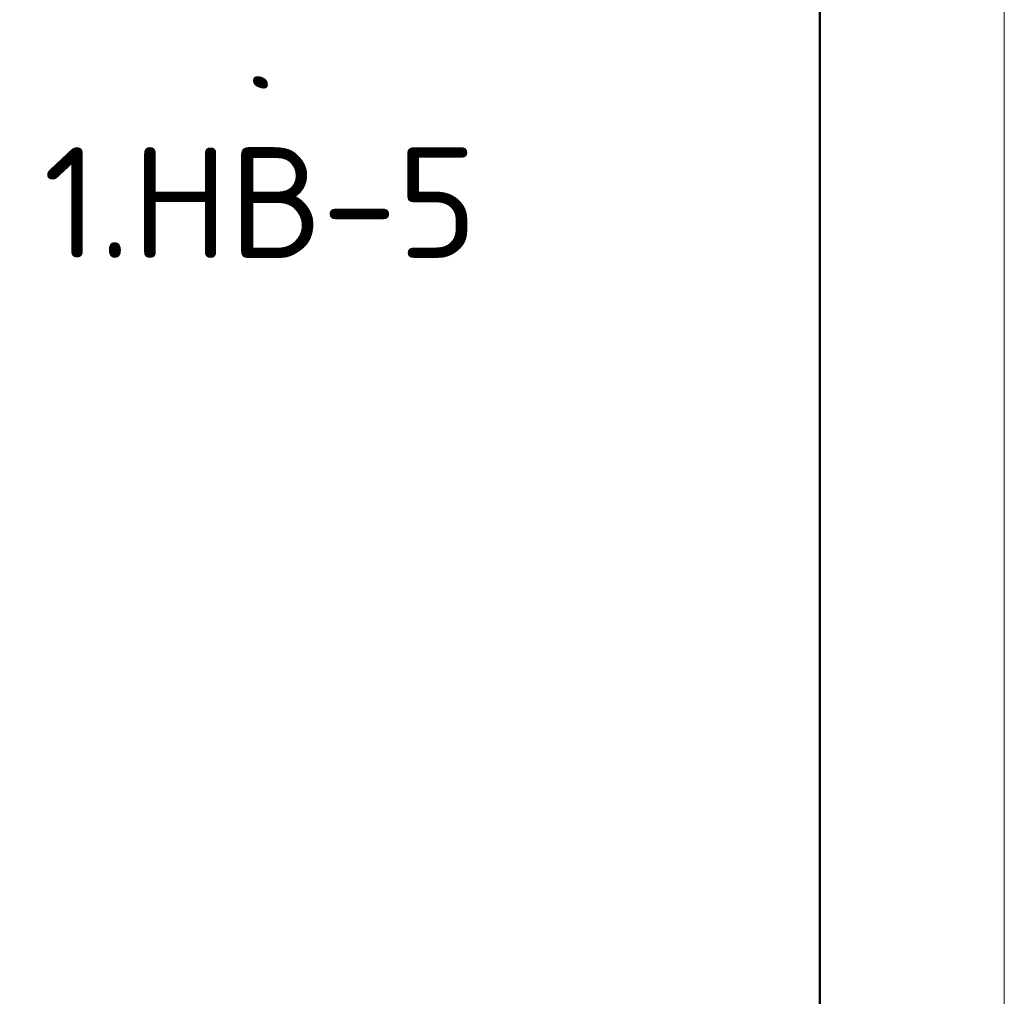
# Model space of a CAD drawing. Header units: millimetres. Extents: x 2008 to 593522, y -10016 to 93699.
# Tile 33 of 102: x 291374 to 294044, y 21699 to 24347. Entities that reach past the tile are written whole.
import ezdxf
from ezdxf.enums import TextEntityAlignment as Align

# ---------------------------------------------------------------- set-up
doc = ezdxf.new("R2010")
doc.units = ezdxf.units.MM
doc.layers.add('ATekst', color=7, linetype='Continuous')
doc.layers.add('FORMAT', color=7, linetype='Continuous')
doc.styles.add('isocpeur', font='isocpeui.ttf')
doc.styles.add('ViTEXT', font='isocpeur.ttf')

# ---------------------------------------------------------------- blocks, each defined once
blk = doc.blocks.new('*U4')
at = {"lineweight": 9}
blk.add_line((400, 292), (400, -5), dxfattribs=at)
at = {"lineweight": 50}
blk.add_line((395, 287), (395, 0), dxfattribs=at)

msp = doc.modelspace()

# ---------------------------------------------------------------- linework, layer by layer
at = {"layer": 'FORMAT', "color": 252, "true_color": 0x939598}
msp.add_lwpolyline([(252844.2283, 3016.9116), (293544.2283, 3016.9116), (293544.2283, 31716.9116), (252844.2283, 31716.9116)], close=True, dxfattribs=at)

# ---------------------------------------------------------------- block references
at = {"layer": 'ATekst', "linetype": 'Continuous', "ltscale": 30, "xscale": 100, "yscale": 100, "zscale": 100}
msp.add_blockref('*U4', (254044.2283, 3016.9116), dxfattribs=at)

# ---------------------------------------------------------------- texts
at = {"style": 'isocpeur'}
msp.add_text('. . .', height=285, rotation=90, dxfattribs=at).set_placement((292047.2502, 24744.3159, -258464803372311.8125), align=Align.RIGHT)
at = {"style": 'ViTEXT'}
msp.add_text('1.НВ-5', height=300, dxfattribs=at).set_placement((292026.8428, 23850.9775, -70712.625), align=Align.MIDDLE_CENTER)

doc.saveas('drawing.dxf')
